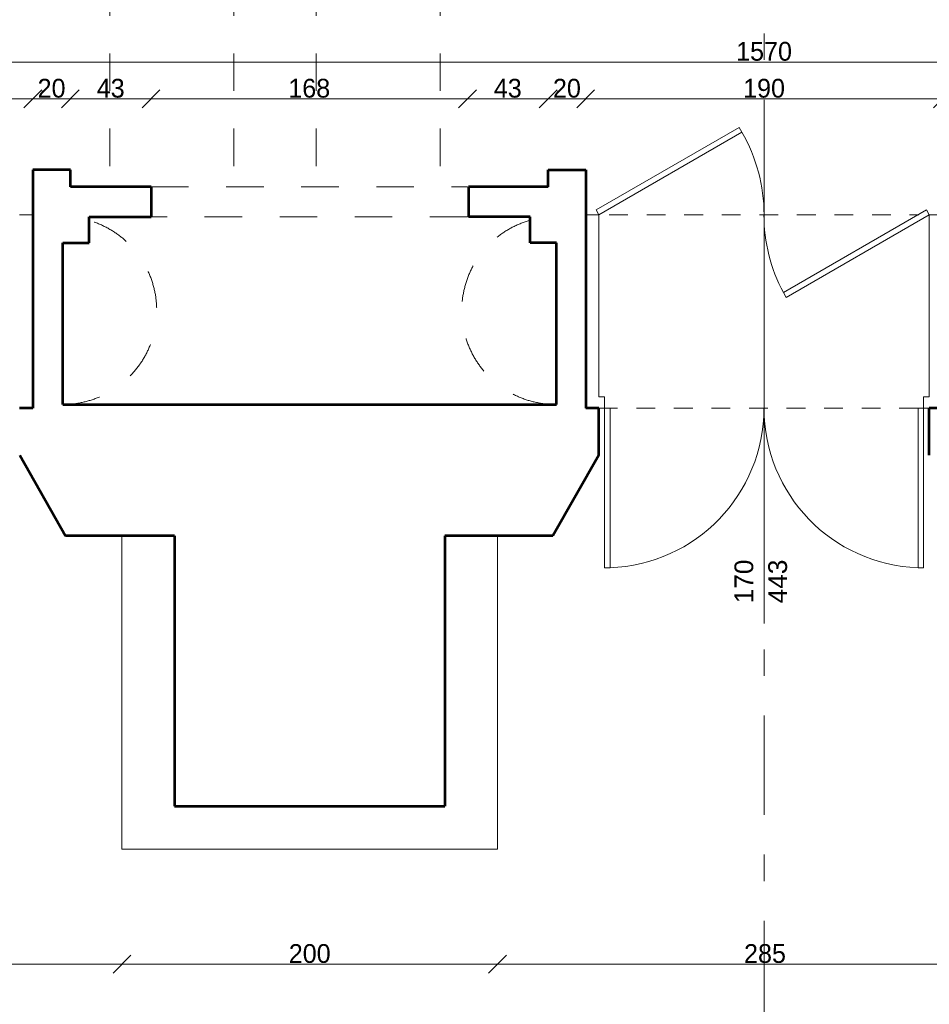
# Model space of a CAD drawing. Header units: inches. Extents: x -21887 to 84279, y -131485 to 67836.
# Tile 95 of 256: x 24766 to 29611, y -28165 to -22920. Entities that reach past the tile are written whole.
import ezdxf

# ---------------------------------------------------------------- set-up
doc = ezdxf.new("R2010")
doc.units = ezdxf.units.IN
doc.header["$MEASUREMENT"] = 0
for name, pattern in [('Dashed', [400, 200, -200]), ('Dashed copy', [200, 100, -100]), ('Double Dashed', [1093.611073, 529.166651, -211.666656, 141.111112, -211.666656])]:
    doc.linetypes.add(name, pattern=pattern)
doc.layers.get('0').update_dxf_attribs({"lineweight": 13})
doc.layers.get('Defpoints').update_dxf_attribs({"lineweight": 13})
for name, color, linetype, lineweight in [('AI_MURY', 7, 'Continuous', 53), ('Dimensioning', 7, 'Continuous', 13), ('DRZWI', 7, 'Continuous', 13), ('PODCIAGI', 7, 'Continuous', 13)]:
    doc.layers.add(name, color=color, linetype=linetype, lineweight=lineweight)
doc.styles.add('GENERATED_STYLE_7', font='txt')
doc.styles.add('Style-Courier New', font='txt')
doc.dimstyles.new('Dimstyle_4', dxfattribs={"dimtxt": 100, "dimasz": 95, "dimexe": 0, "dimexo": 0, "dimgap": 0.09, "dimtad": 1, "dimdec": 0, "dimlfac": 0.1, "dimzin": 0, "dimdsep": 46, "dimlunit": 5, "dimtxsty": 'GENERATED_STYLE_7', "dimblk": 'ARROWHEAD_6', "dimcen": 0.09, "dimclrd": 161, "dimclre": 161, "dimclrt": 7, "dimadec": 0, "dimazin": 0, "dimtfac": 1, "dimtdec": 0, "dimtmove": 0, "dimatfit": 3, "dimfxl": 0, "dimtolj": 1, "dimtzin": 0, "dimarcsym": 0})
doc.dimstyles.new('Dimstyle_5', dxfattribs={"dimtxt": 100, "dimasz": 95, "dimexe": 0.18, "dimexo": 0, "dimgap": 0.09, "dimtad": 1, "dimtih": 1, "dimtoh": 1, "dimdec": 0, "dimlfac": 0.1, "dimzin": 0, "dimdsep": 46, "dimlunit": 5, "dimtxsty": 'GENERATED_STYLE_7', "dimblk": 'ARROWHEAD_6', "dimcen": 0.09, "dimclrd": 161, "dimclre": 161, "dimclrt": 7, "dimadec": 0, "dimazin": 0, "dimtfac": 1, "dimtdec": 0, "dimtmove": 0, "dimatfit": 3, "dimfxl": 0, "dimtolj": 1, "dimtzin": 0, "dimarcsym": 0})

# ---------------------------------------------------------------- blocks, each defined once
blk = doc.blocks.new('ARROWHEAD_6')
at = {"color": 0, "linetype": 'Continuous'}
for p, q in [((0, 0), (-1, 0)), ((-0.5, -0.5), (0.5, 0.5))]:
    blk.add_line(p, q, dxfattribs=at)
blk = doc.blocks.new('*U183')
at = {"layer": 'Defpoints', "color": 0, "linetype": 'Continuous'}
for p in [(-270, -24609.3), (56990.5, -24609.3), (57180.5, -28359.3)]:
    blk.add_point(p, dxfattribs=at)
at = {"layer": 'Dimensioning', "color": 161, "linetype": 'Continuous', "lineweight": -2}
for p, q in [((-269.9, -24609.3), (-270, -24609.3)), ((-270, -28264.3), (-270, -24704.3)), ((-269.9, -28359.3), (-270, -28359.3))]:
    blk.add_line(p, q, dxfattribs=at)
at = {"layer": 'Dimensioning', "color": 161, "linetype": 'Continuous', "lineweight": -2, "xscale": 95, "yscale": 95, "zscale": 95}
for p, rotation in [((-270, -24609.3), 90), ((-270, -28359.3), 270)]:
    blk.add_blockref('ARROWHEAD_6', p, dxfattribs=dict(at, rotation=rotation))
at = {"layer": 'Dimensioning', "color": 7, "linetype": 'Continuous', "insert": (-326.3, -26484.3), "char_height": 100, "attachment_point": 5, "rotation": 90, "style": 'GENERATED_STYLE_7'}
blk.add_mtext('375', dxfattribs=at)
blk = doc.blocks.new('*D1913')
at = {"layer": 'Defpoints'}
for p in [(-270, -24609.3), (56990.5, -24609.3), (-270, -26484.3), (57180.5, -28359.3)]:
    blk.add_point(p, dxfattribs=at)
at = {"layer": 'Dimensioning', "color": 161, "linetype": 'Continuous'}
blk.add_blockref('*U183', (0, 0), dxfattribs=at)
blk = doc.blocks.new('*U184')
at = {"layer": 'Defpoints', "color": 0, "linetype": 'Continuous'}
for p in [(-270, -21459.3), (57580.5, -21459.3), (56990.5, -24609.3)]:
    blk.add_point(p, dxfattribs=at)
at = {"layer": 'Dimensioning', "color": 161, "linetype": 'Continuous', "lineweight": -2}
for p, q in [((-269.9, -21459.3), (-270, -21459.3)), ((-270, -24514.3), (-270, -21554.3)), ((-269.9, -24609.3), (-270, -24609.3))]:
    blk.add_line(p, q, dxfattribs=at)
at = {"layer": 'Dimensioning', "color": 161, "linetype": 'Continuous', "lineweight": -2, "xscale": 95, "yscale": 95, "zscale": 95}
for p, rotation in [((-270, -21459.3), 90), ((-270, -24609.3), 270)]:
    blk.add_blockref('ARROWHEAD_6', p, dxfattribs=dict(at, rotation=rotation))
at = {"layer": 'Dimensioning', "color": 7, "linetype": 'Continuous', "insert": (-326.3, -23034.3), "char_height": 100, "attachment_point": 5, "rotation": 90, "style": 'GENERATED_STYLE_7'}
blk.add_mtext('315', dxfattribs=at)
blk = doc.blocks.new('*U1771')
at = {"layer": 'Defpoints'}
for p in [(122.4, -22997.2), (57973, -22997.2), (122.4, -23034.3), (57383, -26147.2)]:
    blk.add_point(p, dxfattribs=at)
at = {"layer": 'Dimensioning', "color": 161, "linetype": 'Continuous'}
blk.add_blockref('*U184', (392.5, -1537.9), dxfattribs=at)
blk = doc.blocks.new('*D1914')
at = {"layer": 'Defpoints'}
for p in [(122.4, 0), (122.4, -22997.2), (57973, -22997.2), (57383, -26147.2)]:
    blk.add_point(p, dxfattribs=at)
at = {"layer": 'Dimensioning', "color": 161, "linetype": 'Continuous'}
blk.add_blockref('*U1771', (0, 0), dxfattribs=at)
blk = doc.blocks.new('*U1065')
at = {"layer": 'Defpoints', "color": 0, "linetype": 'Continuous'}
for p in [(20880.5, -23145.2), (36580.5, -23145.2), (36580.5, -23145.2)]:
    blk.add_point(p, dxfattribs=at)
at = {"layer": 'Dimensioning', "color": 161, "linetype": 'Continuous', "lineweight": -2}
for p, q in [((20880.5, -23145.2), (20880.5, -23145.4)), ((20975.5, -23145.2), (36485.5, -23145.2)), ((36580.5, -23145.2), (36580.5, -23145.4))]:
    blk.add_line(p, q, dxfattribs=at)
at = {"layer": 'Dimensioning', "color": 161, "linetype": 'Continuous', "lineweight": -2, "xscale": 95, "yscale": 95, "zscale": 95, "rotation": 180}
blk.add_blockref('ARROWHEAD_6', (20880.5, -23145.2), dxfattribs=at)
at = {"layer": 'Dimensioning', "color": 161, "linetype": 'Continuous', "lineweight": -2, "xscale": 95, "yscale": 95, "zscale": 95}
blk.add_blockref('ARROWHEAD_6', (36580.5, -23145.2), dxfattribs=at)
at = {"layer": 'Dimensioning', "color": 7, "linetype": 'Continuous', "insert": (28730.5, -23088.9), "char_height": 100, "attachment_point": 5, "style": 'GENERATED_STYLE_7'}
blk.add_mtext('1570', dxfattribs=at)
blk = doc.blocks.new('*D1998')
at = {"layer": 'Defpoints'}
for p in [(20880.5, -23145.2), (28730.5, -23145.2), (36580.5, -23145.2), (36580.5, -23145.2)]:
    blk.add_point(p, dxfattribs=at)
at = {"layer": 'Dimensioning', "color": 161, "linetype": 'Continuous'}
blk.add_blockref('*U1065', (0, 0), dxfattribs=at)
blk = doc.blocks.new('*U375')
at = {"layer": 'Defpoints', "color": 0, "linetype": 'Continuous'}
for p in [(-3768.9, -27324.3), (62095.5, -27324.3), (62070.5, -30824.3)]:
    blk.add_point(p, dxfattribs=at)
at = {"layer": 'Dimensioning', "color": 161, "linetype": 'Continuous', "lineweight": -2}
for p, q in [((-3768.7, -27324.3), (-3768.9, -27324.3)), ((-3768.9, -30729.3), (-3768.9, -27419.3)), ((-3768.7, -30824.3), (-3768.9, -30824.3))]:
    blk.add_line(p, q, dxfattribs=at)
at = {"layer": 'Dimensioning', "color": 161, "linetype": 'Continuous', "lineweight": -2, "xscale": 95, "yscale": 95, "zscale": 95}
for p, rotation in [((-3768.9, -27324.3), 90), ((-3768.9, -30824.3), 270)]:
    blk.add_blockref('ARROWHEAD_6', p, dxfattribs=dict(at, rotation=rotation))
at = {"layer": 'Dimensioning', "color": 7, "linetype": 'Continuous', "insert": (-3825.2, -29074.3), "char_height": 100, "attachment_point": 5, "rotation": 90, "style": 'GENERATED_STYLE_7'}
blk.add_mtext('350', dxfattribs=at)
blk = doc.blocks.new('*D2395')
at = {"layer": 'Defpoints'}
for p in [(-3768.9, -27324.3), (62095.5, -27324.3), (-3768.9, -29074.3), (62070.5, -30824.3)]:
    blk.add_point(p, dxfattribs=at)
at = {"layer": 'Dimensioning', "color": 161, "linetype": 'Continuous'}
blk.add_blockref('*U375', (0, 0), dxfattribs=at)
blk = doc.blocks.new('*U376')
at = {"layer": 'Defpoints', "color": 0, "linetype": 'Continuous'}
for p in [(-3768.9, -23758.2), (61880.5, -23758.2), (62095.5, -27324.3)]:
    blk.add_point(p, dxfattribs=at)
at = {"layer": 'Dimensioning', "color": 161, "linetype": 'Continuous', "lineweight": -2}
for p, q in [((-3768.7, -23758.2), (-3768.9, -23758.2)), ((-3768.9, -27229.3), (-3768.9, -23853.2)), ((-3768.7, -27324.3), (-3768.9, -27324.3))]:
    blk.add_line(p, q, dxfattribs=at)
at = {"layer": 'Dimensioning', "color": 161, "linetype": 'Continuous', "lineweight": -2, "xscale": 95, "yscale": 95, "zscale": 95}
for p, rotation in [((-3768.9, -23758.2), 90), ((-3768.9, -27324.3), 270)]:
    blk.add_blockref('ARROWHEAD_6', p, dxfattribs=dict(at, rotation=rotation))
at = {"layer": 'Dimensioning', "color": 7, "linetype": 'Continuous', "insert": (-3825.2, -25541.2), "char_height": 100, "attachment_point": 5, "rotation": 90, "style": 'GENERATED_STYLE_7'}
blk.add_mtext('357', dxfattribs=at)
blk = doc.blocks.new('*U1772')
at = {"layer": 'Defpoints'}
for p in [(-2777.6, -24404.3), (62871.9, -24404.3), (-2777.6, -25541.2), (63086.9, -27970.5)]:
    blk.add_point(p, dxfattribs=at)
at = {"layer": 'Dimensioning', "color": 161, "linetype": 'Continuous'}
blk.add_blockref('*U376', (991.3, -646.2), dxfattribs=at)
blk = doc.blocks.new('*D2396')
at = {"layer": 'Defpoints'}
for p in [(-2777.6, 0), (-2777.6, -24404.3), (62871.9, -24404.3), (63086.9, -27970.5)]:
    blk.add_point(p, dxfattribs=at)
at = {"layer": 'Dimensioning', "color": 161, "linetype": 'Continuous'}
blk.add_blockref('*U1772', (0, 0), dxfattribs=at)
blk = doc.blocks.new('*U377')
at = {"layer": 'Defpoints', "color": 0, "linetype": 'Continuous'}
for p in [(-3768.9, -21459.3), (61832.4, -21459.3), (61880.5, -23758.2)]:
    blk.add_point(p, dxfattribs=at)
at = {"layer": 'Dimensioning', "color": 161, "linetype": 'Continuous', "lineweight": -2}
for p, q in [((-3768.7, -21459.3), (-3768.9, -21459.3)), ((-3768.9, -23663.2), (-3768.9, -21554.3)), ((-3768.7, -23758.2), (-3768.9, -23758.2))]:
    blk.add_line(p, q, dxfattribs=at)
at = {"layer": 'Dimensioning', "color": 161, "linetype": 'Continuous', "lineweight": -2, "xscale": 95, "yscale": 95, "zscale": 95}
for p, rotation in [((-3768.9, -21459.3), 90), ((-3768.9, -23758.2), 270)]:
    blk.add_blockref('ARROWHEAD_6', p, dxfattribs=dict(at, rotation=rotation))
at = {"layer": 'Dimensioning', "color": 7, "linetype": 'Continuous', "insert": (-3825.2, -22608.7), "char_height": 100, "attachment_point": 5, "rotation": 90, "style": 'GENERATED_STYLE_7'}
blk.add_mtext('230', dxfattribs=at)
blk = doc.blocks.new('*U1773')
at = {"layer": 'Defpoints'}
for p in [(-3488.6, -22004), (62112.7, -22004), (-3488.6, -22608.7), (62160.9, -24302.8)]:
    blk.add_point(p, dxfattribs=at)
at = {"layer": 'Dimensioning', "color": 161, "linetype": 'Continuous'}
blk.add_blockref('*U377', (280.3, -544.7), dxfattribs=at)
blk = doc.blocks.new('*D2397')
at = {"layer": 'Defpoints'}
for p in [(-3488.6, 0), (-3488.6, -22004), (62112.7, -22004), (62160.9, -24302.8)]:
    blk.add_point(p, dxfattribs=at)
at = {"layer": 'Dimensioning', "color": 161, "linetype": 'Continuous'}
blk.add_blockref('*U1773', (0, 0), dxfattribs=at)
blk = doc.blocks.new('*U385')
at = {"layer": 'Defpoints', "color": 0, "linetype": 'Continuous'}
for p in [(4587.2, -24861.2), (52873.8, -24861.2), (48910.5, -26299.3)]:
    blk.add_point(p, dxfattribs=at)
at = {"layer": 'Dimensioning', "color": 161, "linetype": 'Continuous', "lineweight": -2}
for p, q in [((4587.4, -24861.2), (4587.2, -24861.2)), ((4587.2, -26204.3), (4587.2, -24956.2)), ((4587.4, -26299.3), (4587.2, -26299.3))]:
    blk.add_line(p, q, dxfattribs=at)
at = {"layer": 'Dimensioning', "color": 161, "linetype": 'Continuous', "lineweight": -2, "xscale": 95, "yscale": 95, "zscale": 95}
for p, rotation in [((4587.2, -24861.2), 90), ((4587.2, -26299.3), 270)]:
    blk.add_blockref('ARROWHEAD_6', p, dxfattribs=dict(at, rotation=rotation))
at = {"layer": 'Dimensioning', "color": 7, "linetype": 'Continuous', "insert": (4532.8, -25580.3), "char_height": 100, "attachment_point": 5, "rotation": 90, "style": 'GENERATED_STYLE_7'}
blk.add_mtext('144', dxfattribs=at)
blk = doc.blocks.new('*D2461')
at = {"layer": 'Defpoints'}
for p in [(4587.2, -24861.2), (52873.8, -24861.2), (4587.2, -25580.3), (48910.5, -26299.3)]:
    blk.add_point(p, dxfattribs=at)
at = {"layer": 'Dimensioning', "color": 161, "linetype": 'Continuous'}
blk.add_blockref('*U385', (0, 0), dxfattribs=at)
blk = doc.blocks.new('*U1320')
at = {"layer": 'Defpoints', "color": 0, "linetype": 'Continuous'}
for p in [(22450.5, -26901.2), (25310.5, -26887.6), (25310.5, -27951.3)]:
    blk.add_point(p, dxfattribs=at)
at = {"layer": 'Dimensioning', "color": 161, "linetype": 'Continuous', "lineweight": -2}
for p, q in [((22450.5, -27951.1), (22450.5, -27951.4)), ((22545.5, -27951.3), (25215.5, -27951.3)), ((25310.5, -27951.1), (25310.5, -27951.4))]:
    blk.add_line(p, q, dxfattribs=at)
at = {"layer": 'Dimensioning', "color": 161, "linetype": 'Continuous', "lineweight": -2, "xscale": 95, "yscale": 95, "zscale": 95, "rotation": 180}
blk.add_blockref('ARROWHEAD_6', (22450.5, -27951.3), dxfattribs=at)
at = {"layer": 'Dimensioning', "color": 161, "linetype": 'Continuous', "lineweight": -2, "xscale": 95, "yscale": 95, "zscale": 95}
blk.add_blockref('ARROWHEAD_6', (25310.5, -27951.3), dxfattribs=at)
at = {"layer": 'Dimensioning', "color": 7, "linetype": 'Continuous', "insert": (23880.5, -27895), "char_height": 100, "attachment_point": 5, "style": 'GENERATED_STYLE_7'}
blk.add_mtext('286', dxfattribs=at)
blk = doc.blocks.new('*D2482')
at = {"layer": 'Defpoints'}
for p in [(22450.5, -26901.2), (25310.5, -26887.6), (23880.5, -27951.3), (25310.5, -27951.3)]:
    blk.add_point(p, dxfattribs=at)
at = {"layer": 'Dimensioning', "color": 161, "linetype": 'Continuous'}
blk.add_blockref('*U1320', (0, 0), dxfattribs=at)
blk = doc.blocks.new('*U1321')
at = {"layer": 'Defpoints', "color": 0, "linetype": 'Continuous'}
for p in [(25310.5, -26887.6), (27310.5, -26887.6), (27310.5, -27951.3)]:
    blk.add_point(p, dxfattribs=at)
at = {"layer": 'Dimensioning', "color": 161, "linetype": 'Continuous', "lineweight": -2}
for p, q in [((25310.5, -27951.1), (25310.5, -27951.4)), ((25405.5, -27951.3), (27215.5, -27951.3)), ((27310.5, -27951.1), (27310.5, -27951.4))]:
    blk.add_line(p, q, dxfattribs=at)
at = {"layer": 'Dimensioning', "color": 161, "linetype": 'Continuous', "lineweight": -2, "xscale": 95, "yscale": 95, "zscale": 95, "rotation": 180}
blk.add_blockref('ARROWHEAD_6', (25310.5, -27951.3), dxfattribs=at)
at = {"layer": 'Dimensioning', "color": 161, "linetype": 'Continuous', "lineweight": -2, "xscale": 95, "yscale": 95, "zscale": 95}
blk.add_blockref('ARROWHEAD_6', (27310.5, -27951.3), dxfattribs=at)
at = {"layer": 'Dimensioning', "color": 7, "linetype": 'Continuous', "insert": (26310.5, -27895), "char_height": 100, "attachment_point": 5, "style": 'GENERATED_STYLE_7'}
blk.add_mtext('200', dxfattribs=at)
blk = doc.blocks.new('*D2483')
at = {"layer": 'Defpoints'}
for p in [(25310.5, -26887.6), (27310.5, -26887.6), (26310.5, -27951.3), (27310.5, -27951.3)]:
    blk.add_point(p, dxfattribs=at)
at = {"layer": 'Dimensioning', "color": 161, "linetype": 'Continuous'}
blk.add_blockref('*U1321', (0, 0), dxfattribs=at)
blk = doc.blocks.new('*U1322')
at = {"layer": 'Defpoints', "color": 0, "linetype": 'Continuous'}
for p in [(27310.5, -26887.6), (30160.5, -27011.1), (30160.5, -27951.3)]:
    blk.add_point(p, dxfattribs=at)
at = {"layer": 'Dimensioning', "color": 161, "linetype": 'Continuous', "lineweight": -2}
for p, q in [((27310.5, -27951.1), (27310.5, -27951.4)), ((27405.5, -27951.3), (30065.5, -27951.3)), ((30160.5, -27951.1), (30160.5, -27951.4))]:
    blk.add_line(p, q, dxfattribs=at)
at = {"layer": 'Dimensioning', "color": 161, "linetype": 'Continuous', "lineweight": -2, "xscale": 95, "yscale": 95, "zscale": 95, "rotation": 180}
blk.add_blockref('ARROWHEAD_6', (27310.5, -27951.3), dxfattribs=at)
at = {"layer": 'Dimensioning', "color": 161, "linetype": 'Continuous', "lineweight": -2, "xscale": 95, "yscale": 95, "zscale": 95}
blk.add_blockref('ARROWHEAD_6', (30160.5, -27951.3), dxfattribs=at)
at = {"layer": 'Dimensioning', "color": 7, "linetype": 'Continuous', "insert": (28735.5, -27895), "char_height": 100, "attachment_point": 5, "style": 'GENERATED_STYLE_7'}
blk.add_mtext('285', dxfattribs=at)
blk = doc.blocks.new('*D2484')
at = {"layer": 'Defpoints'}
for p in [(27310.5, -26887.6), (30160.5, -27011.1), (28735.5, -27951.3), (30160.5, -27951.3)]:
    blk.add_point(p, dxfattribs=at)
at = {"layer": 'Dimensioning', "color": 161, "linetype": 'Continuous'}
blk.add_blockref('*U1322', (0, 0), dxfattribs=at)
blk = doc.blocks.new('*U1485')
at = {"layer": 'Defpoints', "color": 0, "linetype": 'Continuous'}
for p in [(24835.5, -23341.7), (22935.5, -23719.3), (24835.5, -23719.3)]:
    blk.add_point(p, dxfattribs=at)
at = {"layer": 'Dimensioning', "color": 161, "linetype": 'Continuous', "lineweight": -2}
for p, q in [((22935.5, -23341.9), (22935.5, -23341.6)), ((23030.5, -23341.7), (24740.5, -23341.7)), ((24835.5, -23341.9), (24835.5, -23341.6))]:
    blk.add_line(p, q, dxfattribs=at)
at = {"layer": 'Dimensioning', "color": 161, "linetype": 'Continuous', "lineweight": -2, "xscale": 95, "yscale": 95, "zscale": 95, "rotation": 180}
blk.add_blockref('ARROWHEAD_6', (22935.5, -23341.7), dxfattribs=at)
at = {"layer": 'Dimensioning', "color": 161, "linetype": 'Continuous', "lineweight": -2, "xscale": 95, "yscale": 95, "zscale": 95}
blk.add_blockref('ARROWHEAD_6', (24835.5, -23341.7), dxfattribs=at)
at = {"layer": 'Dimensioning', "color": 7, "linetype": 'Continuous', "insert": (23885.5, -23285.5), "char_height": 100, "attachment_point": 5, "style": 'GENERATED_STYLE_7'}
blk.add_mtext('190', dxfattribs=at)
blk = doc.blocks.new('*D3107')
at = {"layer": 'Defpoints'}
for p in [(23885.5, -23341.7), (24835.5, -23341.7), (22935.5, -23719.3), (24835.5, -23719.3)]:
    blk.add_point(p, dxfattribs=at)
at = {"layer": 'Dimensioning', "color": 161, "linetype": 'Continuous'}
blk.add_blockref('*U1485', (0, 0), dxfattribs=at)
blk = doc.blocks.new('*U1486')
at = {"layer": 'Defpoints', "color": 0, "linetype": 'Continuous'}
for p in [(25035.5, -23341.7), (24835.5, -23719.3), (25035.5, -23719.3)]:
    blk.add_point(p, dxfattribs=at)
at = {"layer": 'Dimensioning', "color": 161, "linetype": 'Continuous', "lineweight": -2}
for p, q in [((24835.5, -23341.9), (24835.5, -23341.6)), ((24930.5, -23341.7), (24940.5, -23341.7)), ((25035.5, -23341.9), (25035.5, -23341.6))]:
    blk.add_line(p, q, dxfattribs=at)
at = {"layer": 'Dimensioning', "color": 161, "linetype": 'Continuous', "lineweight": -2, "xscale": 95, "yscale": 95, "zscale": 95, "rotation": 180}
blk.add_blockref('ARROWHEAD_6', (24835.5, -23341.7), dxfattribs=at)
at = {"layer": 'Dimensioning', "color": 161, "linetype": 'Continuous', "lineweight": -2, "xscale": 95, "yscale": 95, "zscale": 95}
blk.add_blockref('ARROWHEAD_6', (25035.5, -23341.7), dxfattribs=at)
at = {"layer": 'Dimensioning', "color": 7, "linetype": 'Continuous', "insert": (24935.5, -23285.5), "char_height": 100, "attachment_point": 5, "style": 'GENERATED_STYLE_7'}
blk.add_mtext('20', dxfattribs=at)
blk = doc.blocks.new('*D3108')
at = {"layer": 'Defpoints'}
for p in [(24935.5, -23341.7), (25035.5, -23341.7), (24835.5, -23719.3), (25035.5, -23719.3)]:
    blk.add_point(p, dxfattribs=at)
at = {"layer": 'Dimensioning', "color": 161, "linetype": 'Continuous'}
blk.add_blockref('*U1486', (0, 0), dxfattribs=at)
blk = doc.blocks.new('*U1487')
at = {"layer": 'Defpoints', "color": 0, "linetype": 'Continuous'}
for p in [(25465.5, -23341.7), (25035.5, -23719.3), (25465.5, -23809.3)]:
    blk.add_point(p, dxfattribs=at)
at = {"layer": 'Dimensioning', "color": 161, "linetype": 'Continuous', "lineweight": -2}
for p, q in [((25035.5, -23341.9), (25035.5, -23341.6)), ((25130.5, -23341.7), (25370.5, -23341.7)), ((25465.5, -23341.9), (25465.5, -23341.6))]:
    blk.add_line(p, q, dxfattribs=at)
at = {"layer": 'Dimensioning', "color": 161, "linetype": 'Continuous', "lineweight": -2, "xscale": 95, "yscale": 95, "zscale": 95, "rotation": 180}
blk.add_blockref('ARROWHEAD_6', (25035.5, -23341.7), dxfattribs=at)
at = {"layer": 'Dimensioning', "color": 161, "linetype": 'Continuous', "lineweight": -2, "xscale": 95, "yscale": 95, "zscale": 95}
blk.add_blockref('ARROWHEAD_6', (25465.5, -23341.7), dxfattribs=at)
at = {"layer": 'Dimensioning', "color": 7, "linetype": 'Continuous', "insert": (25250.5, -23285.5), "char_height": 100, "attachment_point": 5, "style": 'GENERATED_STYLE_7'}
blk.add_mtext('43', dxfattribs=at)
blk = doc.blocks.new('*D3109')
at = {"layer": 'Defpoints'}
for p in [(25250.5, -23341.7), (25465.5, -23341.7), (25035.5, -23719.3), (25465.5, -23809.3)]:
    blk.add_point(p, dxfattribs=at)
at = {"layer": 'Dimensioning', "color": 161, "linetype": 'Continuous'}
blk.add_blockref('*U1487', (0, 0), dxfattribs=at)
blk = doc.blocks.new('*U1488')
at = {"layer": 'Defpoints', "color": 0, "linetype": 'Continuous'}
for p in [(27150.5, -23341.7), (25465.5, -23809.3), (27150.5, -23809.3)]:
    blk.add_point(p, dxfattribs=at)
at = {"layer": 'Dimensioning', "color": 161, "linetype": 'Continuous', "lineweight": -2}
for p, q in [((25465.5, -23341.9), (25465.5, -23341.6)), ((25560.5, -23341.7), (27055.5, -23341.7)), ((27150.5, -23341.9), (27150.5, -23341.6))]:
    blk.add_line(p, q, dxfattribs=at)
at = {"layer": 'Dimensioning', "color": 161, "linetype": 'Continuous', "lineweight": -2, "xscale": 95, "yscale": 95, "zscale": 95, "rotation": 180}
blk.add_blockref('ARROWHEAD_6', (25465.5, -23341.7), dxfattribs=at)
at = {"layer": 'Dimensioning', "color": 161, "linetype": 'Continuous', "lineweight": -2, "xscale": 95, "yscale": 95, "zscale": 95}
blk.add_blockref('ARROWHEAD_6', (27150.5, -23341.7), dxfattribs=at)
at = {"layer": 'Dimensioning', "color": 7, "linetype": 'Continuous', "insert": (26308, -23285.5), "char_height": 100, "attachment_point": 5, "style": 'GENERATED_STYLE_7'}
blk.add_mtext('168', dxfattribs=at)
blk = doc.blocks.new('*D3110')
at = {"layer": 'Defpoints'}
for p in [(26308, -23341.7), (27150.5, -23341.7), (25465.5, -23809.3), (27150.5, -23809.3)]:
    blk.add_point(p, dxfattribs=at)
at = {"layer": 'Dimensioning', "color": 161, "linetype": 'Continuous'}
blk.add_blockref('*U1488', (0, 0), dxfattribs=at)
blk = doc.blocks.new('*U1489')
at = {"layer": 'Defpoints', "color": 0, "linetype": 'Continuous'}
for p in [(27580.5, -23341.7), (27580.5, -23719.3), (27150.5, -23809.3)]:
    blk.add_point(p, dxfattribs=at)
at = {"layer": 'Dimensioning', "color": 161, "linetype": 'Continuous', "lineweight": -2}
for p, q in [((27150.5, -23341.9), (27150.5, -23341.6)), ((27245.5, -23341.7), (27485.5, -23341.7)), ((27580.5, -23341.9), (27580.5, -23341.6))]:
    blk.add_line(p, q, dxfattribs=at)
at = {"layer": 'Dimensioning', "color": 161, "linetype": 'Continuous', "lineweight": -2, "xscale": 95, "yscale": 95, "zscale": 95, "rotation": 180}
blk.add_blockref('ARROWHEAD_6', (27150.5, -23341.7), dxfattribs=at)
at = {"layer": 'Dimensioning', "color": 161, "linetype": 'Continuous', "lineweight": -2, "xscale": 95, "yscale": 95, "zscale": 95}
blk.add_blockref('ARROWHEAD_6', (27580.5, -23341.7), dxfattribs=at)
at = {"layer": 'Dimensioning', "color": 7, "linetype": 'Continuous', "insert": (27365.5, -23285.5), "char_height": 100, "attachment_point": 5, "style": 'GENERATED_STYLE_7'}
blk.add_mtext('43', dxfattribs=at)
blk = doc.blocks.new('*D3111')
at = {"layer": 'Defpoints'}
for p in [(27365.5, -23341.7), (27580.5, -23341.7), (27580.5, -23719.3), (27150.5, -23809.3)]:
    blk.add_point(p, dxfattribs=at)
at = {"layer": 'Dimensioning', "color": 161, "linetype": 'Continuous'}
blk.add_blockref('*U1489', (0, 0), dxfattribs=at)
blk = doc.blocks.new('*U1490')
at = {"layer": 'Defpoints', "color": 0, "linetype": 'Continuous'}
for p in [(27780.5, -23341.7), (27580.5, -23719.3), (27780.5, -23719.3)]:
    blk.add_point(p, dxfattribs=at)
at = {"layer": 'Dimensioning', "color": 161, "linetype": 'Continuous', "lineweight": -2}
for p, q in [((27580.5, -23341.9), (27580.5, -23341.6)), ((27675.5, -23341.7), (27685.5, -23341.7)), ((27780.5, -23341.9), (27780.5, -23341.6))]:
    blk.add_line(p, q, dxfattribs=at)
at = {"layer": 'Dimensioning', "color": 161, "linetype": 'Continuous', "lineweight": -2, "xscale": 95, "yscale": 95, "zscale": 95, "rotation": 180}
blk.add_blockref('ARROWHEAD_6', (27580.5, -23341.7), dxfattribs=at)
at = {"layer": 'Dimensioning', "color": 161, "linetype": 'Continuous', "lineweight": -2, "xscale": 95, "yscale": 95, "zscale": 95}
blk.add_blockref('ARROWHEAD_6', (27780.5, -23341.7), dxfattribs=at)
at = {"layer": 'Dimensioning', "color": 7, "linetype": 'Continuous', "insert": (27680.5, -23285.5), "char_height": 100, "attachment_point": 5, "style": 'GENERATED_STYLE_7'}
blk.add_mtext('20', dxfattribs=at)
blk = doc.blocks.new('*D3112')
at = {"layer": 'Defpoints'}
for p in [(27680.5, -23341.7), (27780.5, -23341.7), (27580.5, -23719.3), (27780.5, -23719.3)]:
    blk.add_point(p, dxfattribs=at)
at = {"layer": 'Dimensioning', "color": 161, "linetype": 'Continuous'}
blk.add_blockref('*U1490', (0, 0), dxfattribs=at)
blk = doc.blocks.new('*U1491')
at = {"layer": 'Defpoints', "color": 0, "linetype": 'Continuous'}
for p in [(29680.5, -23341.7), (27780.5, -23719.3), (29680.5, -23719.3)]:
    blk.add_point(p, dxfattribs=at)
at = {"layer": 'Dimensioning', "color": 161, "linetype": 'Continuous', "lineweight": -2}
for p, q in [((27780.5, -23341.9), (27780.5, -23341.6)), ((27875.5, -23341.7), (29585.5, -23341.7)), ((29680.5, -23341.9), (29680.5, -23341.6))]:
    blk.add_line(p, q, dxfattribs=at)
at = {"layer": 'Dimensioning', "color": 161, "linetype": 'Continuous', "lineweight": -2, "xscale": 95, "yscale": 95, "zscale": 95, "rotation": 180}
blk.add_blockref('ARROWHEAD_6', (27780.5, -23341.7), dxfattribs=at)
at = {"layer": 'Dimensioning', "color": 161, "linetype": 'Continuous', "lineweight": -2, "xscale": 95, "yscale": 95, "zscale": 95}
blk.add_blockref('ARROWHEAD_6', (29680.5, -23341.7), dxfattribs=at)
at = {"layer": 'Dimensioning', "color": 7, "linetype": 'Continuous', "insert": (28730.5, -23285.5), "char_height": 100, "attachment_point": 5, "style": 'GENERATED_STYLE_7'}
blk.add_mtext('190', dxfattribs=at)
blk = doc.blocks.new('*D3113')
at = {"layer": 'Defpoints'}
for p in [(28730.5, -23341.7), (29680.5, -23341.7), (27780.5, -23719.3), (29680.5, -23719.3)]:
    blk.add_point(p, dxfattribs=at)
at = {"layer": 'Dimensioning', "color": 161, "linetype": 'Continuous'}
blk.add_blockref('*U1491', (0, 0), dxfattribs=at)
blk = doc.blocks.new('*U1759')
at = {"layer": 'Defpoints', "color": 0, "linetype": 'Continuous'}
for p in [(23885.5, -26137.1), (28730.5, -26137.1), (28730.5, -47318.2)]:
    blk.add_point(p, dxfattribs=at)
at = {"layer": 'Dimensioning', "color": 161, "linetype": 'Continuous', "lineweight": -2}
for p, q in [((23885.5, -47318.1), (23885.5, -47318.4)), ((23980.5, -47318.2), (28635.5, -47318.2)), ((28730.5, -47318.1), (28730.5, -47318.4))]:
    blk.add_line(p, q, dxfattribs=at)
at = {"layer": 'Dimensioning', "color": 161, "linetype": 'Continuous', "lineweight": -2, "xscale": 95, "yscale": 95, "zscale": 95, "rotation": 180}
blk.add_blockref('ARROWHEAD_6', (23885.5, -47318.2), dxfattribs=at)
at = {"layer": 'Dimensioning', "color": 161, "linetype": 'Continuous', "lineweight": -2, "xscale": 95, "yscale": 95, "zscale": 95}
blk.add_blockref('ARROWHEAD_6', (28730.5, -47318.2), dxfattribs=at)
at = {"layer": 'Dimensioning', "color": 7, "linetype": 'Continuous', "insert": (26308, -47261.9), "char_height": 100, "attachment_point": 5, "style": 'GENERATED_STYLE_7'}
blk.add_mtext('484', dxfattribs=at)
blk = doc.blocks.new('*D3468')
at = {"layer": 'Defpoints'}
for p in [(23885.5, -26137.1), (28730.5, -26137.1), (26308, -47318.2), (28730.5, -47318.2)]:
    blk.add_point(p, dxfattribs=at)
at = {"layer": 'Dimensioning', "color": 161, "linetype": 'Continuous'}
blk.add_blockref('*U1759', (0, 0), dxfattribs=at)
blk = doc.blocks.new('*U1760')
at = {"layer": 'Defpoints', "color": 0, "linetype": 'Continuous'}
for p in [(28730.5, -26137.1), (33585.5, -26137.1), (33585.5, -47318.2)]:
    blk.add_point(p, dxfattribs=at)
at = {"layer": 'Dimensioning', "color": 161, "linetype": 'Continuous', "lineweight": -2}
for p, q in [((28730.5, -47318.1), (28730.5, -47318.4)), ((28825.5, -47318.2), (33490.5, -47318.2)), ((33585.5, -47318.1), (33585.5, -47318.4))]:
    blk.add_line(p, q, dxfattribs=at)
at = {"layer": 'Dimensioning', "color": 161, "linetype": 'Continuous', "lineweight": -2, "xscale": 95, "yscale": 95, "zscale": 95, "rotation": 180}
blk.add_blockref('ARROWHEAD_6', (28730.5, -47318.2), dxfattribs=at)
at = {"layer": 'Dimensioning', "color": 161, "linetype": 'Continuous', "lineweight": -2, "xscale": 95, "yscale": 95, "zscale": 95}
blk.add_blockref('ARROWHEAD_6', (33585.5, -47318.2), dxfattribs=at)
at = {"layer": 'Dimensioning', "color": 7, "linetype": 'Continuous', "insert": (31158, -47261.9), "char_height": 100, "attachment_point": 5, "style": 'GENERATED_STYLE_7'}
blk.add_mtext('486', dxfattribs=at)
blk = doc.blocks.new('*D3469')
at = {"layer": 'Defpoints'}
for p in [(28730.5, -26137.1), (33585.5, -26137.1), (31158, -47318.2), (33585.5, -47318.2)]:
    blk.add_point(p, dxfattribs=at)
at = {"layer": 'Dimensioning', "color": 161, "linetype": 'Continuous'}
blk.add_blockref('*U1760', (0, 0), dxfattribs=at)

msp = doc.modelspace()

# ---------------------------------------------------------------- linework, layer by layer
at = {"layer": 'AI_MURY', "color": 7, "linetype": 'Continuous'}
for p, q in [((24835.5, -23719.3), (24835.5, -24989.3)), ((25035.5, -23719.3), (24835.5, -23719.3)), ((25035.5, -23809.3), (25035.5, -23719.3)), ((27580.5, -23809.3), (27580.5, -23719.3)), ((27580.5, -23719.3), (27780.5, -23719.3)), ((27780.5, -23719.3), (27780.5, -24989.3)), ((25465.5, -23809.3), (25035.5, -23809.3)), ((25465.5, -23809.3), (25465.5, -23969.3)), ((27580.5, -23809.3), (27155.5, -23809.3)), ((27155.5, -23809.3), (27155.5, -23969.3)), ((25135.5, -23969.3), (25465.5, -23969.3)), ((25135.5, -24109.3), (25135.5, -23969.3)), ((27485.5, -23969.3), (27155.5, -23969.3)), ((27485.5, -24109.3), (27485.5, -23969.3)), ((24995.5, -24109.3), (25135.5, -24109.3)), ((24995.5, -24969.3), (24995.5, -24109.3)), ((27625.5, -24109.3), (27485.5, -24109.3)), ((27625.5, -24969.3), (27625.5, -24109.3)), ((24835.5, -24989.3), (24765.5, -24989.3)), ((24995.5, -24969.3), (27625.5, -24969.3)), ((27850.5, -24989.3), (27780.5, -24989.3)), ((27850.1, -25239.3), (27850.1, -24989.3)), ((29680.5, -24989.3), (29610.5, -24989.3)), ((29610.5, -25239.3), (29610.5, -24989.3)), ((24765.9, -25239.3), (25010, -25669.3)), ((27850.1, -25239.3), (27606, -25669.3)), ((25590.5, -25669.3), (25010, -25669.3)), ((25590.5, -25669.3), (25590.5, -27109.3)), ((27606, -25669.3), (27030.5, -25669.3)), ((27030.5, -25669.3), (27030.5, -27109.3)), ((25590.5, -27109.3), (27030.5, -27109.3))]:
    msp.add_line(p, q, dxfattribs=at)
at = {"layer": 'DRZWI', "color": 5, "linetype": 'Continuous'}
for p, q in [((27835.5, -23933.3), (28597.6, -23493.3)), ((28597.6, -23493.3), (28612.6, -23519.3)), ((28730.5, -26137.1), (28730.5, -23459.2)), ((27850.5, -23959.3), (28612.6, -23519.3)), ((24835.5, -23959.3), (24765.5, -23959.3)), ((27780.5, -23959.3), (27850.5, -23959.3)), ((27835.5, -23933.3), (27850.5, -23959.3)), ((27850.5, -23959.8), (27850.5, -24929.3)), ((28833.4, -24373.3), (29595.5, -23933.3)), ((28848.4, -24399.3), (29610.5, -23959.3)), ((29595.5, -23933.3), (29610.5, -23959.3)), ((29610.5, -23959.3), (29610.5, -24929.3)), ((29680.5, -23959.3), (29610.5, -23959.3)), ((28833.4, -24373.3), (28848.4, -24399.3)), ((27850.5, -24929.3), (27880.5, -24929.3)), ((27880.5, -24929.3), (27880.5, -24989.3)), ((29580.5, -24929.3), (29580.5, -24989.3)), ((29610.5, -24929.3), (29580.5, -24929.3)), ((27850.5, -24989.3), (27880.5, -24989.3)), ((27880.5, -24989.3), (27910.5, -24989.3)), ((27880.5, -24989.3), (27880.5, -25839.3)), ((27910.5, -24989.3), (27910.5, -25839.3)), ((29550.5, -24989.3), (29580.5, -24989.3)), ((29550.5, -24989.3), (29550.5, -25839.3)), ((29580.5, -24989.3), (29580.5, -25839.3)), ((29610.5, -24989.3), (29580.5, -24989.3)), ((27880.5, -25839.3), (27910.5, -25839.3)), ((29550.5, -25839.3), (29580.5, -25839.3))]:
    msp.add_line(p, q, dxfattribs=at)
at = {"layer": 'DRZWI', "color": 5, "linetype": 'Dashed copy'}
for p, q in [((27905.5, -23959.3), (29555.5, -23959.3)), ((29550.5, -24989.3), (27910.5, -24989.3))]:
    msp.add_line(p, q, dxfattribs=at)
at = {"layer": 'DRZWI', "color": 251, "linetype": 'Continuous'}
for p, q in [((25310.5, -25669.3), (25310.5, -27339.3)), ((27310.5, -25669.3), (27310.5, -27339.3)), ((25310.5, -27339.3), (27310.5, -27339.3))]:
    msp.add_line(p, q, dxfattribs=at)
at = {"layer": 'DRZWI', "color": 7, "linetype": 'Continuous'}
for centre, radius, start, end in [((27850.5, -23959.3), 880, 0, 30), ((29610.5, -23959.3), 880.5, 180, 208.0475), ((27879.5, -24989.3), 850.5, 272.0214, 0), ((29580.5, -24989.3), 850.5, 180, 267.9786)]:
    msp.add_arc(centre, radius, start, end, dxfattribs=at)
at = {"layer": 'DRZWI', "color": 253, "linetype": 'Dashed'}
for centre, start, end in [((24995.5, -24469.3), 270, 74.3578), ((27620.5, -24469.3), 105.6422, 270)]:
    msp.add_arc(centre, 500, start, end, dxfattribs=at)
at = {"layer": 'PODCIAGI', "color": 7, "linetype": 'Double Dashed'}
msp.add_line((28730.5, -51215.4), (28730.5, 65607.1), dxfattribs=at)
at = {"layer": 'PODCIAGI', "color": 49, "linetype": 'Dashed'}
for p, q in [((25245.5, -15099.3), (25245.5, -23809.3)), ((25905.5, -15099.3), (25905.5, -23809.3)), ((26345.5, -15099.3), (26345.5, -23809.3)), ((27005.5, -15099.3), (27005.5, -23809.3)), ((25465.5, -23809.3), (27150.5, -23809.3)), ((27150.5, -23969.3), (25465.5, -23969.3))]:
    msp.add_line(p, q, dxfattribs=at)

# ---------------------------------------------------------------- texts
at = {"layer": 'DRZWI', "color": 5, "insert": (28572.9, -26028.9), "char_height": 100, "width": 606.954, "attachment_point": 1, "rotation": 90, "line_spacing_factor": 1.079165, "style": 'GENERATED_STYLE_7'}
msp.add_mtext('\\fArial|b0|i0|c238|p39;170\\P443', dxfattribs=at)

# ---------------------------------------------------------------- dimensions: what is measured, and where the dimension line sits
at = {"layer": 'Dimensioning', "color": 161, "linetype": 'Continuous'}
for base, p1, p2, picture, middle in [((-3488.6, -22004), (62160.9, -24302.8), (62112.7, -22004), '*D2397', (-3488.6, 0)), ((-2777.6, -24404.3), (63086.9, -27970.5), (62871.9, -24404.3), '*D2396', (-2777.6, 0)), ((122.4, -22997.2), (57383, -26147.2), (57973, -22997.2), '*D1914', (122.4, 0)), ((-270, -24609.3), (57180.5, -28359.3), (56990.5, -24609.3), '*D1913', (-270, -26484.3)), ((4587.2, -24861.2), (48910.5, -26299.3), (52873.8, -24861.2), '*D2461', (4587.2, -25580.3)), ((-3768.9, -27324.3), (62070.5, -30824.3), (62095.5, -27324.3), '*D2395', (-3768.9, -29074.3))]:
    dim = msp.add_linear_dim(base=base, p1=p1, p2=p2, angle=90, dimstyle='Dimstyle_4', override={"dimtxsty": 'Style-Courier New', "dimclrd": 0, "dimclre": 161, "dimlwe": 0}, dxfattribs=at)
    dim.commit()
    dim.dimension.update_dxf_attribs({"geometry": picture, "text_midpoint": middle, "dimtype": 128})
for base, p1, p2, picture, middle in [((36580.5, -23145.2), (20880.5, -23145.2), (36580.5, -23145.2), '*D1998', (28730.5, -23145.2)), ((24835.5, -23341.7), (22935.5, -23719.3), (24835.5, -23719.3), '*D3107', (23885.5, -23341.7)), ((25035.5, -23341.7), (24835.5, -23719.3), (25035.5, -23719.3), '*D3108', (24935.5, -23341.7)), ((25465.5, -23341.7), (25035.5, -23719.3), (25465.5, -23809.3), '*D3109', (25250.5, -23341.7)), ((27150.5180538, -23341.743695), (25465.5180538, -23809.2868952), (27150.5180538, -23809.2868952), '*D3110', (26308.0180538, -23341.743695)), ((27580.5, -23341.7), (27150.5, -23809.3), (27580.5, -23719.3), '*D3111', (27365.5, -23341.7)), ((27780.5, -23341.7), (27580.5, -23719.3), (27780.5, -23719.3), '*D3112', (27680.5, -23341.7)), ((29680.5, -23341.7), (27780.5, -23719.3), (29680.5, -23719.3), '*D3113', (28730.5, -23341.7)), ((28730.5180538, -47318.2345535), (23885.5180538, -26137.1275666), (28730.5180538, -26137.1275666), '*D3468', (26308.0180538, -47318.2345535)), ((33585.5180538, -47318.2345535), (28730.5180538, -26137.1275666), (33585.5180538, -26137.1275666), '*D3469', (31158.0180538, -47318.2345535)), ((25310.5, -27951.3), (22450.5, -26901.2), (25310.5, -26887.6), '*D2482', (23880.5, -27951.3)), ((27310.5, -27951.3), (25310.5, -26887.6), (27310.5, -26887.6), '*D2483', (26310.5, -27951.3)), ((30160.5, -27951.3), (27310.5, -26887.6), (30160.5, -27011.1), '*D2484', (28735.5, -27951.3))]:
    dim = msp.add_linear_dim(base=base, p1=p1, p2=p2, dimstyle='Dimstyle_5', override={"dimtxsty": 'Style-Courier New', "dimclrd": 0, "dimclre": 161, "dimlwe": 0}, dxfattribs=at)
    dim.commit()
    dim.dimension.update_dxf_attribs({"geometry": picture, "text_midpoint": middle, "dimtype": 128})

doc.saveas('drawing.dxf')
